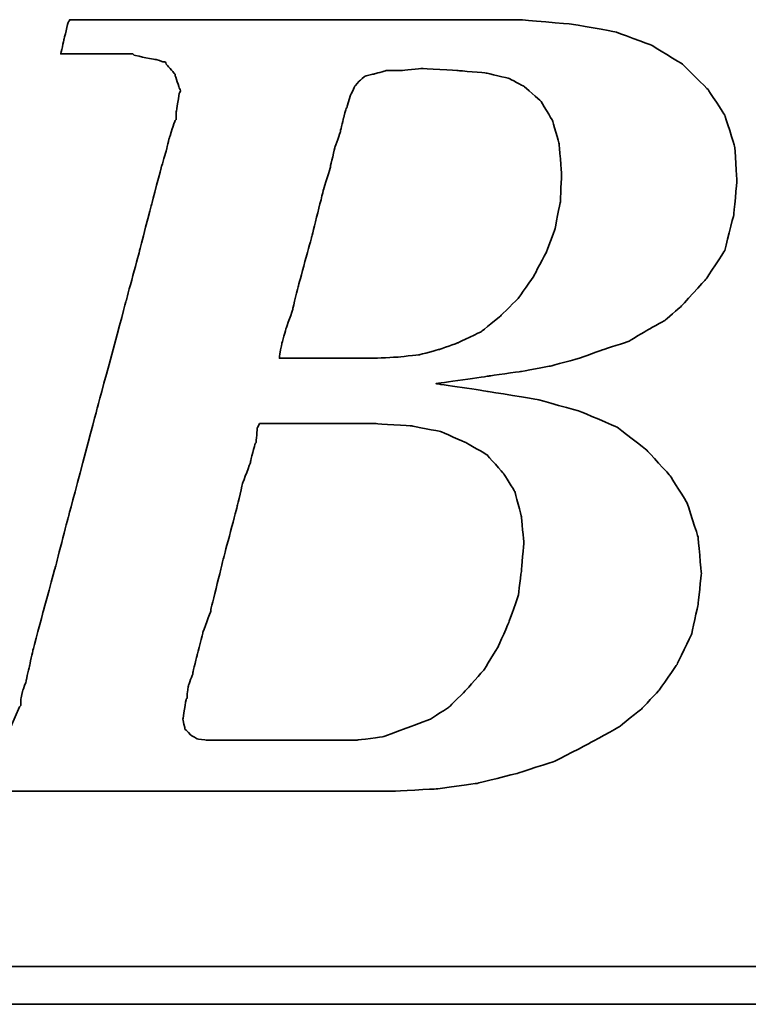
# Model space of a CAD drawing. Header units: millimetres. Extents: x -275 to -70, y 35 to 190.
# Tile 30 of 49: x -130.34 to -128.48, y 124.07 to 126.57. Entities that reach past the tile are written whole.
import ezdxf

# ---------------------------------------------------------------- set-up
doc = ezdxf.new("R2010")
doc.units = ezdxf.units.MM
doc.header["$LTSCALE"] = 0.1
doc.layers.add('CHA', color=7, linetype='CONTINUOUS')
doc.layers.add('layer 1', color=7, linetype='CONTINUOUS')

# ---------------------------------------------------------------- blocks, each defined once
blk = doc.blocks.new('TBI MOTION logo(完整正式版)')
at = {"layer": 'layer 1', "color": 22, "lineweight": 35}
for points, knots in [([(-64.65375, -6.86375), (-64.65375, -6.86375), (-64.84375, -7.29625), (-64.84375, -7.29625), (-64.84375, -7.29625), (-64.84375, -7.29625), (-64.86875, -7.34375), (-64.86875, -7.34375), (-64.86875, -7.34375), (-64.86875, -7.34375), (-64.86875, -7.36875), (-64.86875, -7.36875), (-64.86875, -7.36875), (-64.86875, -7.36875), (-65.15375, -7.65375), (-65.15375, -7.65375), (-65.15375, -7.65375), (-65.15375, -7.65375), (-65.17875, -7.65375), (-65.17875, -7.65375), (-65.17875, -7.65375), (-65.17875, -7.65375), (-65.20375, -7.67875), (-65.20375, -7.67875), (-65.20375, -7.67875), (-65.20375, -7.67875), (-65.58875, -7.87125), (-65.58875, -7.87125), (-65.58875, -7.87125), (-65.58875, -7.87125), (-65.63375, -7.87125), (-65.63375, -7.87125), (-65.63375, -7.87125), (-65.63375, -7.87125), (-65.65875, -7.89375), (-65.65875, -7.89375), (-65.65875, -7.89375), (-65.65875, -7.89375), (-66.09375, -7.94375), (-66.09375, -7.94375), (-66.09375, -7.94375), (-66.09375, -7.94375), (-66.11375, -7.94375), (-66.11375, -7.94375), (-66.11375, -7.94375), (-66.11375, -7.94375), (-66.16375, -7.94375), (-66.16375, -7.94375), (-66.16375, -7.94375), (-66.16375, -7.94375), (-66.30875, -7.94375), (-66.30875, -7.94375), (-66.30875, -7.94375), (-66.30875, -7.94375), (-66.69375, -7.94375), (-66.69375, -7.94375), (-66.69375, -7.94375), (-66.69375, -7.94375), (-67.07375, -7.94375), (-67.07375, -7.94375), (-67.07375, -7.94375), (-67.07375, -7.94375), (-67.12375, -7.94375), (-67.12375, -7.94375), (-67.12375, -7.94375), (-67.12375, -7.94375), (-67.12375, -7.96625), (-67.12375, -7.96625), (-67.12375, -7.96625), (-67.12375, -7.96625), (-67.14875, -7.99125), (-67.14875, -7.99125), (-67.14875, -7.99125), (-67.14875, -7.99125), (-67.24375, -8.34875), (-67.24375, -8.34875), (-67.24375, -8.34875), (-67.24375, -8.34875), (-67.31375, -8.68625), (-67.31375, -8.68625), (-67.31375, -8.68625), (-67.31375, -8.68625), (-67.26875, -8.68625), (-67.26875, -8.68625), (-67.26875, -8.68625), (-67.26875, -8.68625), (-67.07375, -8.68625), (-67.07375, -8.68625), (-67.07375, -8.68625), (-67.07375, -8.68625), (-66.54875, -8.68625), (-66.54875, -8.68625), (-66.54875, -8.68625), (-66.54875, -8.68625), (-65.82625, -8.68625), (-65.82625, -8.68625), (-65.82625, -8.68625), (-65.82625, -8.68625), (-65.01375, -8.68625), (-65.01375, -8.68625), (-65.01375, -8.68625), (-65.01375, -8.68625), (-64.05375, -8.68625), (-64.05375, -8.68625), (-64.05375, -8.68625), (-64.05375, -8.68625), (-62.08375, -8.68625), (-62.08375, -8.68625), (-62.08375, -8.68625), (-62.08375, -8.68625), (-60.06875, -8.68625), (-60.06875, -8.68625), (-60.06875, -8.68625), (-60.06875, -8.68625), (-59.10875, -8.68625), (-59.10875, -8.68625), (-59.10875, -8.68625), (-59.10875, -8.68625), (-58.29375, -8.68625), (-58.29375, -8.68625), (-58.29375, -8.68625), (-58.29375, -8.68625), (-57.57375, -8.68625), (-57.57375, -8.68625), (-57.57375, -8.68625), (-57.57375, -8.68625), (-57.04875, -8.68625), (-57.04875, -8.68625), (-57.04875, -8.68625), (-57.04875, -8.68625), (-56.85375, -8.68625), (-56.85375, -8.68625), (-56.85375, -8.68625), (-56.85375, -8.68625), (-56.70875, -8.68625), (-56.70875, -8.68625), (-56.70875, -8.68625), (-56.70875, -8.68625), (-56.61375, -8.68625), (-56.61375, -8.68625), (-56.61375, -8.68625), (-56.61375, -8.68625), (-56.56875, -8.68625), (-56.56875, -8.68625), (-56.56875, -8.68625), (-56.56875, -8.68625), (-55.65375, -8.63875), (-55.65375, -8.63875), (-55.65375, -8.63875), (-55.65375, -8.63875), (-54.76875, -8.51875), (-54.76875, -8.51875), (-54.76875, -8.51875), (-54.76875, -8.51875), (-53.90375, -8.30375), (-53.90375, -8.30375), (-53.90375, -8.30375), (-53.90375, -8.30375), (-53.08875, -8.03875), (-53.08875, -8.03875), (-53.08875, -8.03875), (-53.08875, -8.03875), (-52.34375, -7.65375), (-52.34375, -7.65375), (-52.34375, -7.65375), (-52.34375, -7.65375), (-51.69875, -7.29625), (-51.69875, -7.29625), (-51.69875, -7.29625), (-51.69875, -7.29625), (-51.21875, -6.91125), (-51.21875, -6.91125), (-51.21875, -6.91125), (-51.21875, -6.91125), (-50.83375, -6.50375), (-50.83375, -6.50375), (-50.83375, -6.50375), (-50.83375, -6.50375), (-50.44875, -5.94875), (-50.44875, -5.94875), (-50.44875, -5.94875), (-50.44875, -5.94875), (-50.13875, -5.30375), (-50.13875, -5.30375), (-50.13875, -5.30375), (-50.13875, -5.30375), (-49.99375, -4.65375), (-49.99375, -4.65375), (-49.99375, -4.65375), (-49.99375, -4.65375), (-49.92375, -3.98375), (-49.92375, -3.98375), (-49.92375, -3.98375), (-49.92375, -3.98375), (-49.99375, -3.19374), (-49.99375, -3.19374), (-49.99375, -3.19374), (-49.99375, -3.19374), (-50.23374, -2.44874), (-50.23374, -2.44874), (-50.23374, -2.44874), (-50.23374, -2.44874), (-50.59375, -1.87374), (-50.59375, -1.87374), (-50.59375, -1.87374), (-50.59375, -1.87374), (-51.09875, -1.31874), (-51.09875, -1.31874), (-51.09875, -1.31874), (-51.09875, -1.31874), (-51.74375, -0.81875), (-51.74375, -0.81875), (-51.74375, -0.81875), (-51.74375, -0.81875), (-52.53875, -0.48125), (-52.53875, -0.48125), (-52.53875, -0.48125), (-52.53875, -0.48125), (-53.47375, -0.21875), (-53.47375, -0.21875), (-53.47375, -0.21875), (-53.47375, -0.21875), (-54.52875, -0.04874), (-54.52875, -0.04874), (-54.52875, -0.04874), (-54.52875, -0.04874), (-55.65375, 0.12125), (-55.65375, 0.12125), (-55.65375, 0.12125), (-55.65375, 0.12125), (-54.50375, 0.28624), (-54.50375, 0.28624), (-54.50375, 0.28624), (-54.50375, 0.28624), (-53.83375, 0.38124), (-53.83375, 0.38124), (-53.83375, 0.38124), (-53.83375, 0.38124), (-53.18375, 0.50125), (-53.18375, 0.50125), (-53.18375, 0.50125), (-53.18375, 0.50125), (-52.55875, 0.66874), (-52.55875, 0.66874), (-52.55875, 0.66874), (-52.55875, 0.66874), (-52.03375, 0.86124), (-52.03375, 0.86124), (-52.03375, 0.86124), (-52.03375, 0.86124), (-51.50374, 1.03124), (-51.50374, 1.03124), (-51.50374, 1.03124), (-51.50374, 1.03124), (-51.09875, 1.27125), (-51.09875, 1.27125), (-51.09875, 1.27125), (-51.09875, 1.27125), (-50.71375, 1.48624), (-50.71375, 1.48624), (-50.71375, 1.48624), (-50.71375, 1.48624), (-50.37625, 1.77625), (-50.37625, 1.77625), (-50.37625, 1.77625), (-50.37625, 1.77625), (-49.82375, 2.37625), (-49.82375, 2.37625), (-49.82375, 2.37625), (-49.82375, 2.37625), (-49.41875, 2.99625), (-49.41875, 2.99625), (-49.41875, 2.99625), (-49.41875, 2.99625), (-49.22375, 3.76625), (-49.22375, 3.76625), (-49.22375, 3.76625), (-49.22375, 3.76625), (-49.15375, 4.50874), (-49.15375, 4.50874), (-49.15375, 4.50874), (-49.15375, 4.50874), (-49.20375, 5.25125), (-49.20375, 5.25125), (-49.20375, 5.25125), (-49.20375, 5.25125), (-49.41875, 5.92625), (-49.41875, 5.92625), (-49.41875, 5.92625), (-49.41875, 5.92625), (-49.77875, 6.47625), (-49.77875, 6.47625), (-49.77875, 6.47625), (-49.77875, 6.47625), (-50.33125, 7.02624), (-50.33125, 7.02624), (-50.33125, 7.02624), (-50.33125, 7.02624), (-51.00125, 7.43625), (-51.00125, 7.43625), (-51.00125, 7.43625), (-51.00125, 7.43625), (-51.79375, 7.72625), (-51.79375, 7.72625), (-51.79375, 7.72625), (-51.79375, 7.72625), (-52.72875, 7.89124), (-52.72875, 7.89124), (-52.72875, 7.89124), (-52.72875, 7.89124), (-53.83375, 7.98625), (-53.83375, 7.98625), (-53.83375, 7.98625), (-53.83375, 7.98625), (-53.92875, 7.98625), (-53.92875, 7.98625), (-53.92875, 7.98625), (-53.92875, 7.98625), (-54.26375, 7.98625), (-54.26375, 7.98625), (-54.26375, 7.98625), (-54.26375, 7.98625), (-54.74375, 7.98625), (-54.74375, 7.98625), (-54.74375, 7.98625), (-54.74375, 7.98625), (-55.36875, 7.98625), (-55.36875, 7.98625), (-55.36875, 7.98625), (-55.36875, 7.98625), (-56.13375, 7.98625), (-56.13375, 7.98625), (-56.13375, 7.98625), (-56.13375, 7.98625), (-56.94875, 7.98625), (-56.94875, 7.98625), (-56.94875, 7.98625), (-56.94875, 7.98625), (-58.77625, 7.98625), (-58.77625, 7.98625), (-58.77625, 7.98625), (-58.77625, 7.98625), (-60.59875, 7.98625), (-60.59875, 7.98625), (-60.59875, 7.98625), (-60.59875, 7.98625), (-61.41375, 7.98625), (-61.41375, 7.98625), (-61.41375, 7.98625), (-61.41375, 7.98625), (-62.17875, 7.98625), (-62.17875, 7.98625), (-62.17875, 7.98625), (-62.17875, 7.98625), (-62.80375, 7.98625), (-62.80375, 7.98625), (-62.80375, 7.98625), (-62.80375, 7.98625), (-63.30625, 7.98625), (-63.30625, 7.98625), (-63.30625, 7.98625), (-63.30625, 7.98625), (-63.57375, 7.98625), (-63.57375, 7.98625), (-63.57375, 7.98625), (-63.57375, 7.98625), (-63.57375, 7.96375), (-63.57375, 7.96375), (-63.57375, 7.96375), (-63.57375, 7.96375), (-63.59875, 7.94125), (-63.59875, 7.94125), (-63.59875, 7.94125), (-63.59875, 7.94125), (-63.69375, 7.55625), (-63.69375, 7.55625), (-63.69375, 7.55625), (-63.69375, 7.55625), (-63.76375, 7.24624), (-63.76375, 7.24624), (-63.76375, 7.24624), (-63.76375, 7.24624), (-63.23875, 7.24624), (-63.23875, 7.24624), (-63.23875, 7.24624), (-63.23875, 7.24624), (-62.75875, 7.24624), (-62.75875, 7.24624), (-62.75875, 7.24624), (-62.75875, 7.24624), (-62.61125, 7.24624), (-62.61125, 7.24624), (-62.61125, 7.24624), (-62.61125, 7.24624), (-62.56625, 7.24624), (-62.56625, 7.24624), (-62.56625, 7.24624), (-62.56625, 7.24624), (-62.22875, 7.24624), (-62.22875, 7.24624), (-62.22875, 7.24624), (-62.22875, 7.24624), (-62.20375, 7.24624), (-62.20375, 7.24624), (-62.20375, 7.24624), (-62.20375, 7.24624), (-62.17875, 7.21875), (-62.17875, 7.21875), (-62.17875, 7.21875), (-62.17875, 7.21875), (-61.96375, 7.17125), (-61.96375, 7.17125), (-61.96375, 7.17125), (-61.96375, 7.17125), (-61.72375, 7.12624), (-61.72375, 7.12624), (-61.72375, 7.12624), (-61.72375, 7.12624), (-61.70375, 7.12624), (-61.70375, 7.12624), (-61.70375, 7.12624), (-61.70375, 7.12624), (-61.55875, 7.07624), (-61.55875, 7.07624), (-61.55875, 7.07624), (-61.55875, 7.07624), (-61.50875, 7.07624), (-61.50875, 7.07624), (-61.50875, 7.07624), (-61.50875, 7.07624), (-61.48375, 7.02624), (-61.48375, 7.02624), (-61.48375, 7.02624), (-61.48375, 7.02624), (-61.31875, 6.83375), (-61.31875, 6.83375), (-61.31875, 6.83375), (-61.31875, 6.83375), (-61.29375, 6.81125), (-61.29375, 6.81125), (-61.29375, 6.81125), (-61.29375, 6.81125), (-61.29375, 6.78625), (-61.29375, 6.78625), (-61.29375, 6.78625), (-61.29375, 6.78625), (-61.19875, 6.50124), (-61.19875, 6.50124), (-61.19875, 6.50124), (-61.19875, 6.50124), (-61.17375, 6.45124), (-61.17375, 6.45124), (-61.17375, 6.45124), (-61.17375, 6.45124), (-61.19875, 6.40625), (-61.19875, 6.40625), (-61.19875, 6.40625), (-61.19875, 6.40625), (-61.26875, 5.99624), (-61.26875, 5.99624), (-61.26875, 5.99624), (-61.26875, 5.99624), (-61.26875, 5.85125), (-61.26875, 5.85125), (-61.26875, 5.85125), (-61.26875, 5.85125), (-61.26875, 5.82625), (-61.26875, 5.82625), (-61.26875, 5.82625), (-61.26875, 5.82625), (-61.29375, 5.80625), (-61.29375, 5.80625), (-61.29375, 5.80625), (-61.29375, 5.80625), (-61.34125, 5.66125), (-61.34125, 5.66125), (-61.34125, 5.66125), (-61.34125, 5.66125), (-61.41375, 5.44625), (-61.41375, 5.44625), (-61.41375, 5.44625), (-61.41375, 5.44625), (-61.48375, 5.15625), (-61.48375, 5.15625), (-61.48375, 5.15625), (-61.48375, 5.15625), (-61.58375, 4.82124), (-61.58375, 4.82124), (-61.58375, 4.82124), (-61.58375, 4.82124), (-61.79875, 4.00375), (-61.79875, 4.00375), (-61.79875, 4.00375), (-61.79875, 4.00375), (-62.05875, 2.99625), (-62.05875, 2.99625), (-62.05875, 2.99625), (-62.05875, 2.99625), (-62.34875, 1.91625), (-62.34875, 1.91625), (-62.34875, 1.91625), (-62.34875, 1.91625), (-62.97375, -0.41124), (-62.97375, -0.41124), (-62.97375, -0.41124), (-62.97375, -0.41124), (-63.59875, -2.75875), (-63.59875, -2.75875), (-63.59875, -2.75875), (-63.59875, -2.75875), (-63.88375, -3.86374), (-63.88375, -3.86374), (-63.88375, -3.86374), (-63.88375, -3.86374), (-64.14875, -4.82374), (-64.14875, -4.82374), (-64.14875, -4.82374), (-64.14875, -4.82374), (-64.36375, -5.64125), (-64.36375, -5.64125), (-64.36375, -5.64125), (-64.36375, -5.64125), (-64.43625, -5.97625), (-64.43625, -5.97625), (-64.43625, -5.97625), (-64.43625, -5.97625), (-64.50875, -6.28625), (-64.50875, -6.28625), (-64.50875, -6.28625), (-64.50875, -6.28625), (-64.50875, -6.30875), (-64.50875, -6.30875), (-64.50875, -6.30875), (-64.50875, -6.30875), (-64.57875, -6.50375), (-64.57875, -6.50375), (-64.57875, -6.50375), (-64.57875, -6.50375), (-64.62875, -6.69625), (-64.62875, -6.69625), (-64.62875, -6.69625), (-64.62875, -6.69625), (-64.62875, -6.76875), (-64.62875, -6.76875), (-64.62875, -6.76875), (-64.62875, -6.76875), (-64.62875, -6.81375), (-64.62875, -6.81375), (-64.62875, -6.81375), (-64.62875, -6.81375), (-64.62875, -6.83875), (-64.62875, -6.83875), (-64.62875, -6.83875), (-64.62875, -6.83875), (-64.65375, -6.86375), (-64.65375, -6.86375)], [0, 0, 0, 0, 0.00719424, 0.00719424, 0.00719424, 0.00719425, 0.01438849, 0.01438849, 0.01438849, 0.0143885, 0.02158273, 0.02158273, 0.02158273, 0.02158274, 0.02877698, 0.02877698, 0.02877698, 0.02877699, 0.03597122, 0.03597122, 0.03597122, 0.03597123, 0.04316547, 0.04316547, 0.04316547, 0.04316548, 0.05035971, 0.05035971, 0.05035971, 0.05035972, 0.05755396, 0.05755396, 0.05755396, 0.05755397, 0.0647482, 0.0647482, 0.0647482, 0.06474821, 0.07194245, 0.07194245, 0.07194245, 0.07194246, 0.07913669, 0.07913669, 0.07913669, 0.0791367, 0.08633094, 0.08633094, 0.08633094, 0.08633095, 0.09352518, 0.09352518, 0.09352518, 0.09352519, 0.10071942, 0.10071942, 0.10071942, 0.10071943, 0.10791367, 0.10791367, 0.10791367, 0.10791368, 0.11510791, 0.11510791, 0.11510791, 0.11510792, 0.12230216, 0.12230216, 0.12230216, 0.12230217, 0.1294964, 0.1294964, 0.1294964, 0.12949641, 0.13669065, 0.13669065, 0.13669065, 0.13669066, 0.14388489, 0.14388489, 0.14388489, 0.1438849, 0.15107914, 0.15107914, 0.15107914, 0.15107915, 0.15827338, 0.15827338, 0.15827338, 0.15827339, 0.16546763, 0.16546763, 0.16546763, 0.16546764, 0.17266187, 0.17266187, 0.17266187, 0.17266188, 0.17985612, 0.17985612, 0.17985612, 0.17985613, 0.18705036, 0.18705036, 0.18705036, 0.18705037, 0.1942446, 0.1942446, 0.1942446, 0.19424461, 0.20143885, 0.20143885, 0.20143885, 0.20143886, 0.20863309, 0.20863309, 0.20863309, 0.2086331, 0.21582734, 0.21582734, 0.21582734, 0.21582735, 0.22302158, 0.22302158, 0.22302158, 0.22302159, 0.23021583, 0.23021583, 0.23021583, 0.23021584, 0.23741007, 0.23741007, 0.23741007, 0.23741008, 0.24460432, 0.24460432, 0.24460432, 0.24460433, 0.25179856, 0.25179856, 0.25179856, 0.25179857, 0.25899281, 0.25899281, 0.25899281, 0.25899282, 0.26618705, 0.26618705, 0.26618705, 0.26618706, 0.27338129, 0.27338129, 0.27338129, 0.2733813, 0.28057554, 0.28057554, 0.28057554, 0.28057555, 0.28776978, 0.28776978, 0.28776978, 0.28776979, 0.29496403, 0.29496403, 0.29496403, 0.29496404, 0.30215827, 0.30215827, 0.30215827, 0.30215828, 0.30935252, 0.30935252, 0.30935252, 0.30935253, 0.31654676, 0.31654676, 0.31654676, 0.31654677, 0.32374101, 0.32374101, 0.32374101, 0.32374102, 0.33093525, 0.33093525, 0.33093525, 0.33093526, 0.3381295, 0.3381295, 0.3381295, 0.33812951, 0.34532374, 0.34532374, 0.34532374, 0.34532375, 0.35251799, 0.35251799, 0.35251799, 0.352518, 0.35971223, 0.35971223, 0.35971223, 0.35971224, 0.36690647, 0.36690647, 0.36690647, 0.36690648, 0.37410072, 0.37410072, 0.37410072, 0.37410073, 0.38129496, 0.38129496, 0.38129496, 0.38129497, 0.38848921, 0.38848921, 0.38848921, 0.38848922, 0.39568345, 0.39568345, 0.39568345, 0.39568346, 0.4028777, 0.4028777, 0.4028777, 0.40287771, 0.41007194, 0.41007194, 0.41007194, 0.41007195, 0.41726619, 0.41726619, 0.41726619, 0.4172662, 0.42446043, 0.42446043, 0.42446043, 0.42446044, 0.43165468, 0.43165468, 0.43165468, 0.43165469, 0.43884892, 0.43884892, 0.43884892, 0.43884893, 0.44604317, 0.44604317, 0.44604317, 0.44604318, 0.45323741, 0.45323741, 0.45323741, 0.45323742, 0.46043165, 0.46043165, 0.46043165, 0.46043166, 0.4676259, 0.4676259, 0.4676259, 0.46762591, 0.47482014, 0.47482014, 0.47482014, 0.47482015, 0.48201439, 0.48201439, 0.48201439, 0.4820144, 0.48920863, 0.48920863, 0.48920863, 0.48920864, 0.49640288, 0.49640288, 0.49640288, 0.49640289, 0.50359712, 0.50359712, 0.50359712, 0.50359713, 0.51079137, 0.51079137, 0.51079137, 0.51079138, 0.51798561, 0.51798561, 0.51798561, 0.51798562, 0.52517986, 0.52517986, 0.52517986, 0.52517987, 0.5323741, 0.5323741, 0.5323741, 0.53237411, 0.53956835, 0.53956835, 0.53956835, 0.53956836, 0.54676259, 0.54676259, 0.54676259, 0.5467626, 0.55395683, 0.55395683, 0.55395683, 0.55395684, 0.56115108, 0.56115108, 0.56115108, 0.56115109, 0.56834532, 0.56834532, 0.56834532, 0.56834533, 0.57553957, 0.57553957, 0.57553957, 0.57553958, 0.58273381, 0.58273381, 0.58273381, 0.58273382, 0.58992806, 0.58992806, 0.58992806, 0.58992807, 0.5971223, 0.5971223, 0.5971223, 0.59712231, 0.60431655, 0.60431655, 0.60431655, 0.60431656, 0.61151079, 0.61151079, 0.61151079, 0.6115108, 0.61870504, 0.61870504, 0.61870504, 0.61870505, 0.62589928, 0.62589928, 0.62589928, 0.62589929, 0.63309353, 0.63309353, 0.63309353, 0.63309354, 0.64028777, 0.64028777, 0.64028777, 0.64028778, 0.64748201, 0.64748201, 0.64748201, 0.64748202, 0.65467626, 0.65467626, 0.65467626, 0.65467627, 0.6618705, 0.6618705, 0.6618705, 0.66187051, 0.66906475, 0.66906475, 0.66906475, 0.66906476, 0.67625899, 0.67625899, 0.67625899, 0.676259, 0.68345324, 0.68345324, 0.68345324, 0.68345325, 0.69064748, 0.69064748, 0.69064748, 0.69064749, 0.69784173, 0.69784173, 0.69784173, 0.69784174, 0.70503597, 0.70503597, 0.70503597, 0.70503598, 0.71223022, 0.71223022, 0.71223022, 0.71223023, 0.71942446, 0.71942446, 0.71942446, 0.71942447, 0.72661871, 0.72661871, 0.72661871, 0.72661872, 0.73381295, 0.73381295, 0.73381295, 0.73381296, 0.74100719, 0.74100719, 0.74100719, 0.7410072, 0.74820144, 0.74820144, 0.74820144, 0.74820145, 0.75539568, 0.75539568, 0.75539568, 0.75539569, 0.76258993, 0.76258993, 0.76258993, 0.76258994, 0.76978417, 0.76978417, 0.76978417, 0.76978418, 0.77697842, 0.77697842, 0.77697842, 0.77697843, 0.78417266, 0.78417266, 0.78417266, 0.78417267, 0.79136691, 0.79136691, 0.79136691, 0.79136692, 0.79856115, 0.79856115, 0.79856115, 0.79856116, 0.8057554, 0.8057554, 0.8057554, 0.80575541, 0.81294964, 0.81294964, 0.81294964, 0.81294965, 0.82014388, 0.82014388, 0.82014388, 0.82014389, 0.82733813, 0.82733813, 0.82733813, 0.82733814, 0.83453237, 0.83453237, 0.83453237, 0.83453238, 0.84172662, 0.84172662, 0.84172662, 0.84172663, 0.84892086, 0.84892086, 0.84892086, 0.84892087, 0.85611511, 0.85611511, 0.85611511, 0.85611512, 0.86330935, 0.86330935, 0.86330935, 0.86330936, 0.8705036, 0.8705036, 0.8705036, 0.87050361, 0.87769784, 0.87769784, 0.87769784, 0.87769785, 0.88489209, 0.88489209, 0.88489209, 0.8848921, 0.89208633, 0.89208633, 0.89208633, 0.89208634, 0.89928058, 0.89928058, 0.89928058, 0.89928059, 0.90647482, 0.90647482, 0.90647482, 0.90647483, 0.91366906, 0.91366906, 0.91366906, 0.91366907, 0.92086331, 0.92086331, 0.92086331, 0.92086332, 0.92805755, 0.92805755, 0.92805755, 0.92805756, 0.9352518, 0.9352518, 0.9352518, 0.93525181, 0.94244604, 0.94244604, 0.94244604, 0.94244605, 0.94964029, 0.94964029, 0.94964029, 0.9496403, 0.95683453, 0.95683453, 0.95683453, 0.95683454, 0.96402878, 0.96402878, 0.96402878, 0.96402879, 0.97122302, 0.97122302, 0.97122302, 0.97122303, 0.97841727, 0.97841727, 0.97841727, 0.97841728, 0.98561151, 0.98561151, 0.98561151, 0.98561152, 0.99280576, 0.99280576, 0.99280576, 0.99280577, 1, 1, 1, 1]), ([(-57.50375, 6.35625), (-57.50375, 6.35625), (-57.57375, 6.11625), (-57.57375, 6.11625), (-57.57375, 6.11625), (-57.57375, 6.11625), (-57.57375, 6.09125), (-57.57375, 6.09125), (-57.57375, 6.09125), (-57.57375, 6.09125), (-57.59875, 6.06625), (-57.59875, 6.06625), (-57.59875, 6.06625), (-57.59875, 6.06625), (-57.64875, 5.87625), (-57.64875, 5.87625), (-57.64875, 5.87625), (-57.64875, 5.87625), (-57.71875, 5.58875), (-57.71875, 5.58875), (-57.71875, 5.58875), (-57.71875, 5.58875), (-57.71875, 5.56625), (-57.71875, 5.56625), (-57.71875, 5.56625), (-57.71875, 5.56625), (-57.83875, 5.23125), (-57.83875, 5.23125), (-57.83875, 5.23125), (-57.83875, 5.23125), (-57.93625, 4.82124), (-57.93625, 4.82124), (-57.93625, 4.82124), (-57.93625, 4.82124), (-57.93625, 4.79624), (-57.93625, 4.79624), (-57.93625, 4.79624), (-57.93625, 4.79624), (-58.07875, 4.34125), (-58.07875, 4.34125), (-58.07875, 4.34125), (-58.07875, 4.34125), (-58.34375, 3.28625), (-58.34375, 3.28625), (-58.34375, 3.28625), (-58.34375, 3.28625), (-58.62875, 2.23124), (-58.62875, 2.23124), (-58.62875, 2.23124), (-58.62875, 2.23124), (-58.74875, 1.75125), (-58.74875, 1.75125), (-58.74875, 1.75125), (-58.74875, 1.75125), (-58.74875, 1.72625), (-58.74875, 1.72625), (-58.74875, 1.72625), (-58.74875, 1.72625), (-58.89375, 1.31625), (-58.89375, 1.31625), (-58.89375, 1.31625), (-58.89375, 1.31625), (-58.98875, 0.98124), (-58.98875, 0.98124), (-58.98875, 0.98124), (-58.98875, 0.98124), (-59.03875, 0.71625), (-59.03875, 0.71625), (-59.03875, 0.71625), (-59.03875, 0.71625), (-59.03875, 0.66874), (-59.03875, 0.66874), (-59.03875, 0.66874), (-59.03875, 0.66874), (-58.91875, 0.66874), (-58.91875, 0.66874), (-58.91875, 0.66874), (-58.91875, 0.66874), (-58.53375, 0.66874), (-58.53375, 0.66874), (-58.53375, 0.66874), (-58.53375, 0.66874), (-58.10375, 0.66874), (-58.10375, 0.66874), (-58.10375, 0.66874), (-58.10375, 0.66874), (-57.66875, 0.66874), (-57.66875, 0.66874), (-57.66875, 0.66874), (-57.66875, 0.66874), (-57.33375, 0.66874), (-57.33375, 0.66874), (-57.33375, 0.66874), (-57.33375, 0.66874), (-57.09375, 0.66874), (-57.09375, 0.66874), (-57.09375, 0.66874), (-57.09375, 0.66874), (-56.99875, 0.66874), (-56.99875, 0.66874), (-56.99875, 0.66874), (-56.99875, 0.66874), (-56.49375, 0.69374), (-56.49375, 0.69374), (-56.49375, 0.69374), (-56.49375, 0.69374), (-56.01375, 0.74374), (-56.01375, 0.74374), (-56.01375, 0.74374), (-56.01375, 0.74374), (-55.58375, 0.86124), (-55.58375, 0.86124), (-55.58375, 0.86124), (-55.58375, 0.86124), (-55.17375, 1.00624), (-55.17375, 1.00624), (-55.17375, 1.00624), (-55.17375, 1.00624), (-54.67375, 1.24625), (-54.67375, 1.24625), (-54.67375, 1.24625), (-54.67375, 1.24625), (-54.26375, 1.58124), (-54.26375, 1.58124), (-54.26375, 1.58124), (-54.26375, 1.58124), (-53.87875, 1.96374), (-53.87875, 1.96374), (-53.87875, 1.96374), (-53.87875, 1.96374), (-53.54375, 2.44625), (-53.54375, 2.44625), (-53.54375, 2.44625), (-53.54375, 2.44625), (-53.27875, 2.95125), (-53.27875, 2.95125), (-53.27875, 2.95125), (-53.27875, 2.95125), (-53.08875, 3.45124), (-53.08875, 3.45124), (-53.08875, 3.45124), (-53.08875, 3.45124), (-52.96875, 4.05124), (-52.96875, 4.05124), (-52.96875, 4.05124), (-52.96875, 4.05124), (-52.94375, 4.65125), (-52.94375, 4.65125), (-52.94375, 4.65125), (-52.94375, 4.65125), (-52.99375, 5.30125), (-52.99375, 5.30125), (-52.99375, 5.30125), (-52.99375, 5.30125), (-53.13875, 5.80625), (-53.13875, 5.80625), (-53.13875, 5.80625), (-53.13875, 5.80625), (-53.39875, 6.23625), (-53.39875, 6.23625), (-53.39875, 6.23625), (-53.39875, 6.23625), (-53.75875, 6.54875), (-53.75875, 6.54875), (-53.75875, 6.54875), (-53.75875, 6.54875), (-54.07375, 6.71625), (-54.07375, 6.71625), (-54.07375, 6.71625), (-54.07375, 6.71625), (-54.57375, 6.83375), (-54.57375, 6.83375), (-54.57375, 6.83375), (-54.57375, 6.83375), (-55.17375, 6.88625), (-55.17375, 6.88625), (-55.17375, 6.88625), (-55.17375, 6.88625), (-55.96875, 6.93125), (-55.96875, 6.93125), (-55.96875, 6.93125), (-55.96875, 6.93125), (-56.39875, 6.88625), (-56.39875, 6.88625), (-56.39875, 6.88625), (-56.39875, 6.88625), (-56.42125, 6.88625), (-56.42125, 6.88625), (-56.42125, 6.88625), (-56.42125, 6.88625), (-56.73375, 6.88625), (-56.73375, 6.88625), (-56.73375, 6.88625), (-56.73375, 6.88625), (-56.99875, 6.81125), (-56.99875, 6.81125), (-56.99875, 6.81125), (-56.99875, 6.81125), (-57.02375, 6.81125), (-57.02375, 6.81125), (-57.02375, 6.81125), (-57.02375, 6.81125), (-57.18875, 6.76625), (-57.18875, 6.76625), (-57.18875, 6.76625), (-57.18875, 6.76625), (-57.30875, 6.66625), (-57.30875, 6.66625), (-57.30875, 6.66625), (-57.30875, 6.66625), (-57.40875, 6.54875), (-57.40875, 6.54875), (-57.40875, 6.54875), (-57.40875, 6.54875), (-57.50375, 6.35625), (-57.50375, 6.35625)], [0, 0, 0, 0, 0.01851852, 0.01851852, 0.01851852, 0.01851853, 0.03703704, 0.03703704, 0.03703704, 0.03703705, 0.05555556, 0.05555556, 0.05555556, 0.05555557, 0.07407407, 0.07407407, 0.07407407, 0.07407408, 0.09259259, 0.09259259, 0.09259259, 0.0925926, 0.11111111, 0.11111111, 0.11111111, 0.11111112, 0.12962963, 0.12962963, 0.12962963, 0.12962964, 0.14814815, 0.14814815, 0.14814815, 0.14814816, 0.16666667, 0.16666667, 0.16666667, 0.16666668, 0.18518519, 0.18518519, 0.18518519, 0.1851852, 0.2037037, 0.2037037, 0.2037037, 0.20370371, 0.22222222, 0.22222222, 0.22222222, 0.22222223, 0.24074074, 0.24074074, 0.24074074, 0.24074075, 0.25925926, 0.25925926, 0.25925926, 0.25925927, 0.27777778, 0.27777778, 0.27777778, 0.27777779, 0.2962963, 0.2962963, 0.2962963, 0.29629631, 0.31481481, 0.31481481, 0.31481481, 0.31481482, 0.33333333, 0.33333333, 0.33333333, 0.33333334, 0.35185185, 0.35185185, 0.35185185, 0.35185186, 0.37037037, 0.37037037, 0.37037037, 0.37037038, 0.38888889, 0.38888889, 0.38888889, 0.3888889, 0.40740741, 0.40740741, 0.40740741, 0.40740742, 0.42592593, 0.42592593, 0.42592593, 0.42592594, 0.44444444, 0.44444444, 0.44444444, 0.44444445, 0.46296296, 0.46296296, 0.46296296, 0.46296297, 0.48148148, 0.48148148, 0.48148148, 0.48148149, 0.5, 0.5, 0.5, 0.50000001, 0.51851852, 0.51851852, 0.51851852, 0.51851853, 0.53703704, 0.53703704, 0.53703704, 0.53703705, 0.55555556, 0.55555556, 0.55555556, 0.55555557, 0.57407407, 0.57407407, 0.57407407, 0.57407408, 0.59259259, 0.59259259, 0.59259259, 0.5925926, 0.61111111, 0.61111111, 0.61111111, 0.61111112, 0.62962963, 0.62962963, 0.62962963, 0.62962964, 0.64814815, 0.64814815, 0.64814815, 0.64814816, 0.66666667, 0.66666667, 0.66666667, 0.66666668, 0.68518519, 0.68518519, 0.68518519, 0.6851852, 0.7037037, 0.7037037, 0.7037037, 0.70370371, 0.72222222, 0.72222222, 0.72222222, 0.72222223, 0.74074074, 0.74074074, 0.74074074, 0.74074075, 0.75925926, 0.75925926, 0.75925926, 0.75925927, 0.77777778, 0.77777778, 0.77777778, 0.77777779, 0.7962963, 0.7962963, 0.7962963, 0.79629631, 0.81481481, 0.81481481, 0.81481481, 0.81481482, 0.83333333, 0.83333333, 0.83333333, 0.83333334, 0.85185185, 0.85185185, 0.85185185, 0.85185186, 0.87037037, 0.87037037, 0.87037037, 0.87037038, 0.88888889, 0.88888889, 0.88888889, 0.8888889, 0.90740741, 0.90740741, 0.90740741, 0.90740742, 0.92592593, 0.92592593, 0.92592593, 0.92592594, 0.94444444, 0.94444444, 0.94444444, 0.94444445, 0.96296296, 0.96296296, 0.96296296, 0.96296297, 0.98148148, 0.98148148, 0.98148148, 0.98148149, 1, 1, 1, 1]), ([(-61.03125, -6.57375), (-61.03125, -6.57375), (-61.03125, -6.67125), (-61.03125, -6.67125), (-61.03125, -6.67125), (-61.03125, -6.67125), (-61.05375, -6.69625), (-61.05375, -6.69625), (-61.05375, -6.69625), (-61.05375, -6.69625), (-61.12375, -7.12875), (-61.12375, -7.12875), (-61.12375, -7.12875), (-61.12375, -7.12875), (-61.07875, -7.34375), (-61.07875, -7.34375), (-61.07875, -7.34375), (-61.07875, -7.34375), (-60.93375, -7.48875), (-60.93375, -7.48875), (-60.93375, -7.48875), (-60.93375, -7.48875), (-60.81375, -7.55625), (-60.81375, -7.55625), (-60.81375, -7.55625), (-60.81375, -7.55625), (-60.62375, -7.58375), (-60.62375, -7.58375), (-60.62375, -7.58375), (-60.62375, -7.58375), (-60.30875, -7.58375), (-60.30875, -7.58375), (-60.30875, -7.58375), (-60.30875, -7.58375), (-59.97375, -7.58375), (-59.97375, -7.58375), (-59.97375, -7.58375), (-59.97375, -7.58375), (-59.87875, -7.58375), (-59.87875, -7.58375), (-59.87875, -7.58375), (-59.87875, -7.58375), (-59.63625, -7.58375), (-59.63625, -7.58375), (-59.63625, -7.58375), (-59.63625, -7.58375), (-58.96875, -7.58375), (-58.96875, -7.58375), (-58.96875, -7.58375), (-58.96875, -7.58375), (-58.29375, -7.58375), (-58.29375, -7.58375), (-58.29375, -7.58375), (-58.29375, -7.58375), (-58.05375, -7.58375), (-58.05375, -7.58375), (-58.05375, -7.58375), (-58.05375, -7.58375), (-57.98375, -7.58375), (-57.98375, -7.58375), (-57.98375, -7.58375), (-57.98375, -7.58375), (-57.35875, -7.58375), (-57.35875, -7.58375), (-57.35875, -7.58375), (-57.35875, -7.58375), (-56.78375, -7.50875), (-56.78375, -7.50875), (-56.78375, -7.50875), (-56.78375, -7.50875), (-56.27875, -7.31875), (-56.27875, -7.31875), (-56.27875, -7.31875), (-56.27875, -7.31875), (-55.77375, -7.12875), (-55.77375, -7.12875), (-55.77375, -7.12875), (-55.77375, -7.12875), (-55.36875, -6.86375), (-55.36875, -6.86375), (-55.36875, -6.86375), (-55.36875, -6.86375), (-55.00875, -6.50375), (-55.00875, -6.50375), (-55.00875, -6.50375), (-55.00875, -6.50375), (-54.62375, -6.06875), (-54.62375, -6.06875), (-54.62375, -6.06875), (-54.62375, -6.06875), (-54.31375, -5.56875), (-54.31375, -5.56875), (-54.31375, -5.56875), (-54.31375, -5.56875), (-54.07375, -5.01625), (-54.07375, -5.01625), (-54.07375, -5.01625), (-54.07375, -5.01625), (-53.87875, -4.46374), (-53.87875, -4.46374), (-53.87875, -4.46374), (-53.87875, -4.46374), (-53.80875, -3.91375), (-53.80875, -3.91375), (-53.80875, -3.91375), (-53.80875, -3.91375), (-53.75875, -3.31375), (-53.75875, -3.31375), (-53.75875, -3.31375), (-53.75875, -3.31375), (-53.80875, -2.75875), (-53.80875, -2.75875), (-53.80875, -2.75875), (-53.80875, -2.75875), (-53.95375, -2.20875), (-53.95375, -2.20875), (-53.95375, -2.20875), (-53.95375, -2.20875), (-54.19375, -1.82625), (-54.19375, -1.82625), (-54.19375, -1.82625), (-54.19375, -1.82625), (-54.55375, -1.41875), (-54.55375, -1.41875), (-54.55375, -1.41875), (-54.55375, -1.41875), (-55.00875, -1.15125), (-55.00875, -1.15125), (-55.00875, -1.15125), (-55.00875, -1.15125), (-55.56125, -0.91375), (-55.56125, -0.91375), (-55.56125, -0.91375), (-55.56125, -0.91375), (-56.18125, -0.79375), (-56.18125, -0.79375), (-56.18125, -0.79375), (-56.18125, -0.79375), (-56.94875, -0.74374), (-56.94875, -0.74374), (-56.94875, -0.74374), (-56.94875, -0.74374), (-56.99875, -0.74374), (-56.99875, -0.74374), (-56.99875, -0.74374), (-56.99875, -0.74374), (-57.09375, -0.74374), (-57.09375, -0.74374), (-57.09375, -0.74374), (-57.09375, -0.74374), (-57.38375, -0.74374), (-57.38375, -0.74374), (-57.38375, -0.74374), (-57.38375, -0.74374), (-57.76875, -0.74374), (-57.76875, -0.74374), (-57.76875, -0.74374), (-57.76875, -0.74374), (-58.24625, -0.74374), (-58.24625, -0.74374), (-58.24625, -0.74374), (-58.24625, -0.74374), (-58.72875, -0.74374), (-58.72875, -0.74374), (-58.72875, -0.74374), (-58.72875, -0.74374), (-59.20875, -0.74374), (-59.20875, -0.74374), (-59.20875, -0.74374), (-59.20875, -0.74374), (-59.46875, -0.74374), (-59.46875, -0.74374), (-59.46875, -0.74374), (-59.46875, -0.74374), (-59.51625, -0.83875), (-59.51625, -0.83875), (-59.51625, -0.83875), (-59.51625, -0.83875), (-59.54375, -1.15125), (-59.54375, -1.15125), (-59.54375, -1.15125), (-59.54375, -1.15125), (-59.56375, -1.17874), (-59.56375, -1.17874), (-59.56375, -1.17874), (-59.56375, -1.17874), (-59.66375, -1.55875), (-59.66375, -1.55875), (-59.66375, -1.55875), (-59.66375, -1.55875), (-59.66375, -1.58375), (-59.66375, -1.58375), (-59.66375, -1.58375), (-59.66375, -1.58375), (-59.82875, -2.01874), (-59.82875, -2.01874), (-59.82875, -2.01874), (-59.82875, -2.01874), (-59.94875, -2.52125), (-59.94875, -2.52125), (-59.94875, -2.52125), (-59.94875, -2.52125), (-60.23875, -3.62375), (-60.23875, -3.62375), (-60.23875, -3.62375), (-60.23875, -3.62375), (-60.52375, -4.77624), (-60.52375, -4.77624), (-60.52375, -4.77624), (-60.52375, -4.77624), (-60.52375, -4.79874), (-60.52375, -4.79874), (-60.52375, -4.79874), (-60.52375, -4.79874), (-60.69125, -5.25375), (-60.69125, -5.25375), (-60.69125, -5.25375), (-60.69125, -5.25375), (-60.81375, -5.73625), (-60.81375, -5.73625), (-60.81375, -5.73625), (-60.81375, -5.73625), (-60.90875, -6.11875), (-60.90875, -6.11875), (-60.90875, -6.11875), (-60.90875, -6.11875), (-60.90875, -6.14375), (-60.90875, -6.14375), (-60.90875, -6.14375), (-60.90875, -6.14375), (-61.00375, -6.40875), (-61.00375, -6.40875), (-61.00375, -6.40875), (-61.00375, -6.40875), (-61.03125, -6.57375), (-61.03125, -6.57375)], [0, 0, 0, 0, 0.01694915, 0.01694915, 0.01694915, 0.01694916, 0.03389831, 0.03389831, 0.03389831, 0.03389832, 0.05084746, 0.05084746, 0.05084746, 0.05084747, 0.06779661, 0.06779661, 0.06779661, 0.06779662, 0.08474576, 0.08474576, 0.08474576, 0.08474577, 0.10169492, 0.10169492, 0.10169492, 0.10169493, 0.11864407, 0.11864407, 0.11864407, 0.11864408, 0.13559322, 0.13559322, 0.13559322, 0.13559323, 0.15254237, 0.15254237, 0.15254237, 0.15254238, 0.16949153, 0.16949153, 0.16949153, 0.16949154, 0.18644068, 0.18644068, 0.18644068, 0.18644069, 0.20338983, 0.20338983, 0.20338983, 0.20338984, 0.22033898, 0.22033898, 0.22033898, 0.22033899, 0.23728814, 0.23728814, 0.23728814, 0.23728815, 0.25423729, 0.25423729, 0.25423729, 0.2542373, 0.27118644, 0.27118644, 0.27118644, 0.27118645, 0.28813559, 0.28813559, 0.28813559, 0.2881356, 0.30508475, 0.30508475, 0.30508475, 0.30508476, 0.3220339, 0.3220339, 0.3220339, 0.32203391, 0.33898305, 0.33898305, 0.33898305, 0.33898306, 0.3559322, 0.3559322, 0.3559322, 0.35593221, 0.37288136, 0.37288136, 0.37288136, 0.37288137, 0.38983051, 0.38983051, 0.38983051, 0.38983052, 0.40677966, 0.40677966, 0.40677966, 0.40677967, 0.42372881, 0.42372881, 0.42372881, 0.42372882, 0.44067797, 0.44067797, 0.44067797, 0.44067798, 0.45762712, 0.45762712, 0.45762712, 0.45762713, 0.47457627, 0.47457627, 0.47457627, 0.47457628, 0.49152542, 0.49152542, 0.49152542, 0.49152543, 0.50847458, 0.50847458, 0.50847458, 0.50847459, 0.52542373, 0.52542373, 0.52542373, 0.52542374, 0.54237288, 0.54237288, 0.54237288, 0.54237289, 0.55932203, 0.55932203, 0.55932203, 0.55932204, 0.57627119, 0.57627119, 0.57627119, 0.5762712, 0.59322034, 0.59322034, 0.59322034, 0.59322035, 0.61016949, 0.61016949, 0.61016949, 0.6101695, 0.62711864, 0.62711864, 0.62711864, 0.62711865, 0.6440678, 0.6440678, 0.6440678, 0.64406781, 0.66101695, 0.66101695, 0.66101695, 0.66101696, 0.6779661, 0.6779661, 0.6779661, 0.67796611, 0.69491525, 0.69491525, 0.69491525, 0.69491526, 0.71186441, 0.71186441, 0.71186441, 0.71186442, 0.72881356, 0.72881356, 0.72881356, 0.72881357, 0.74576271, 0.74576271, 0.74576271, 0.74576272, 0.76271186, 0.76271186, 0.76271186, 0.76271187, 0.77966102, 0.77966102, 0.77966102, 0.77966103, 0.79661017, 0.79661017, 0.79661017, 0.79661018, 0.81355932, 0.81355932, 0.81355932, 0.81355933, 0.83050847, 0.83050847, 0.83050847, 0.83050848, 0.84745763, 0.84745763, 0.84745763, 0.84745764, 0.86440678, 0.86440678, 0.86440678, 0.86440679, 0.88135593, 0.88135593, 0.88135593, 0.88135594, 0.89830508, 0.89830508, 0.89830508, 0.89830509, 0.91525424, 0.91525424, 0.91525424, 0.91525425, 0.93220339, 0.93220339, 0.93220339, 0.9322034, 0.94915254, 0.94915254, 0.94915254, 0.94915255, 0.96610169, 0.96610169, 0.96610169, 0.9661017, 0.98305085, 0.98305085, 0.98305085, 0.98305086, 1, 1, 1, 1]), ([(75.90875, -9.47875), (75.90875, -9.47875), (75.90875, -12.28625), (75.90875, -12.28625), (75.90875, -12.28625), (75.90875, -12.28625), (75.90875, -12.47875), (75.90875, -12.47875), (75.90875, -12.47875), (75.90875, -12.47875), (75.71625, -12.47875), (75.71625, -12.47875), (75.71625, -12.47875), (75.71625, -12.47875), (-88.32875, -12.47875), (-88.32875, -12.47875), (-88.32875, -12.47875), (-88.32875, -12.47875), (-88.32875, -13.29375), (-88.32875, -13.29375), (-88.32875, -13.29375), (-88.32875, -13.29375), (82.89125, -13.29375), (82.89125, -13.29375), (82.89125, -13.29375), (82.89125, -13.29375), (75.90875, -9.47875), (75.90875, -9.47875)], [0, 0, 0, 0, 0.14285714, 0.14285714, 0.14285714, 0.14285715, 0.28571429, 0.28571429, 0.28571429, 0.2857143, 0.42857143, 0.42857143, 0.42857143, 0.42857144, 0.57142857, 0.57142857, 0.57142857, 0.57142858, 0.71428571, 0.71428571, 0.71428571, 0.71428572, 0.85714286, 0.85714286, 0.85714286, 0.85714287, 1, 1, 1, 1])]:
    blk.add_open_spline(points, degree=3, knots=knots, dxfattribs=at)

msp = doc.modelspace()

# ---------------------------------------------------------------- block references
at = {"layer": 'CHA', "color": 7, "xscale": 0.1176925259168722, "yscale": 0.1176925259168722, "zscale": 0.1176925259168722}
msp.add_blockref('TBI MOTION logo(完整正式版)', (-122.7266, 125.6307), dxfattribs=at)

doc.saveas('drawing.dxf')
